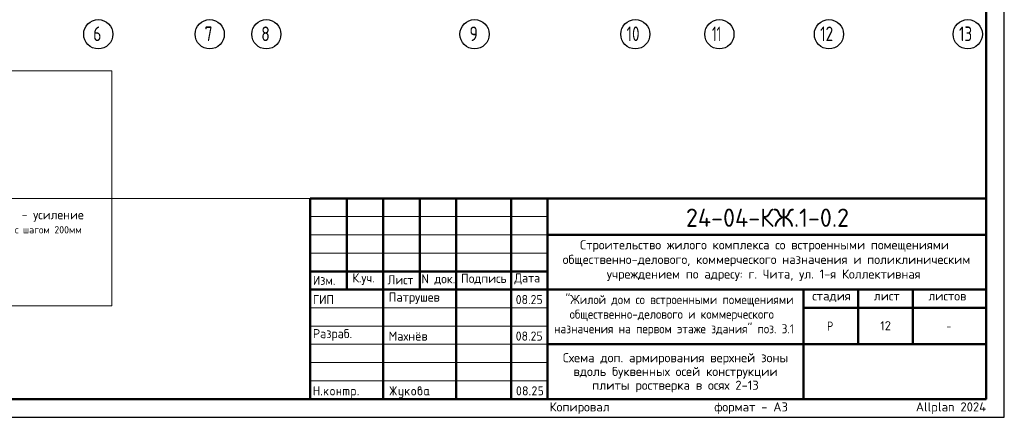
# Model space of a CAD drawing. Header units: millimetres. Extents: x 0 to 42000, y 0 to 29700.
# Tile 2 of 4: x 15049 to 42000, y 0 to 10896. Entities that reach past the tile are written whole.
import ezdxf

# ---------------------------------------------------------------- set-up
doc = ezdxf.new("R2010")
doc.units = ezdxf.units.MM
doc.linetypes.add('______5', pattern=[1100, 800, -100, 100, -100])
doc.layers.add('Standard', color=7, linetype='Continuous', lineweight=25)
doc.layers.add('Надписи', color=7, linetype='Continuous', lineweight=25)
doc.layers.add('Оси', color=7, linetype='______5', true_color=0x656565)
doc.styles.add('ISOCPEUR', font='txt')

msp = doc.modelspace()

# ---------------------------------------------------------------- hatches: boundary and pattern name
at = {"layer": 'Standard', "linetype": 'Continuous', "lineweight": 25, "transparency": 33554687}
for points in [[(23099, 614), (23099, 839), (23099, 840), (23099, 842), (23099, 843), (23100, 844), (23100, 845), (23101, 846), (23101, 847), (23102, 848), (23103, 849), (23104, 850), (23105, 850), (23106, 851), (23107, 851), (23109, 851), (23110, 851), (23112, 851), (23113, 851), (23115, 851), (23116, 851), (23117, 851), (23118, 850), (23119, 850), (23120, 849), (23121, 848), (23122, 847), (23122, 846), (23123, 845), (23123, 844), (23124, 843), (23124, 842), (23124, 840), (23124, 839), (23124, 751), (23224, 751), (23224, 839), (23224, 840), (23224, 842), (23224, 843), (23225, 844), (23225, 845), (23226, 846), (23226, 847), (23227, 848), (23228, 849), (23229, 850), (23230, 850), (23231, 851), (23232, 851), (23233, 851), (23235, 851), (23236, 851), (23238, 851), (23239, 851), (23241, 851), (23242, 851), (23243, 850), (23244, 850), (23245, 849), (23246, 848), (23247, 847), (23247, 846), (23248, 845), (23248, 844), (23249, 843), (23249, 842), (23249, 840), (23249, 839), (23249, 614), (23249, 612), (23249, 611), (23249, 609), (23248, 608), (23248, 607), (23247, 606), (23247, 605), (23246, 604), (23245, 604), (23244, 603), (23243, 602), (23242, 602), (23241, 602), (23239, 601), (23238, 601), (23236, 601), (23235, 601), (23233, 601), (23232, 602), (23231, 602), (23230, 602), (23229, 603), (23228, 604), (23227, 604), (23226, 605), (23226, 606), (23225, 607), (23225, 608), (23224, 609), (23224, 611), (23224, 612), (23224, 614), (23224, 726), (23124, 726), (23124, 614), (23124, 612), (23124, 611), (23124, 609), (23123, 608), (23123, 607), (23122, 606), (23122, 605), (23121, 604), (23120, 604), (23119, 603), (23118, 602), (23117, 602), (23116, 602), (23115, 601), (23113, 601), (23112, 601), (23110, 601), (23109, 601), (23107, 602), (23106, 602), (23105, 602), (23104, 603), (23103, 604), (23102, 604), (23101, 605), (23101, 606), (23100, 607), (23100, 608), (23099, 609), (23099, 611), (23099, 612)], [(25259, 704), (25194, 607), (25193, 605), (25192, 604), (25191, 603), (25190, 603), (25188, 602), (25187, 602), (25185, 601), (25183, 601), (25182, 601), (25180, 601), (25179, 602), (25178, 602), (25177, 603), (25176, 603), (25175, 604), (25174, 605), (25173, 605), (25173, 606), (25172, 607), (25172, 609), (25171, 610), (25171, 611), (25171, 613), (25171, 614), (25171, 616), (25172, 618), (25172, 619), (25173, 621), (25243, 726), (25173, 832), (25172, 833), (25172, 835), (25171, 837), (25171, 838), (25171, 840), (25171, 841), (25171, 843), (25172, 844), (25172, 845), (25173, 846), (25173, 847), (25174, 848), (25175, 849), (25176, 849), (25177, 850), (25178, 850), (25179, 851), (25181, 851), (25182, 851), (25184, 851), (25185, 851), (25187, 851), (25188, 851), (25189, 850), (25191, 849), (25192, 848), (25193, 847), (25194, 846), (25259, 749), (25259, 839), (25259, 840), (25259, 842), (25259, 843), (25259, 844), (25260, 845), (25260, 846), (25261, 847), (25262, 848), (25262, 849), (25263, 850), (25264, 850), (25266, 851), (25267, 851), (25268, 851), (25269, 851), (25271, 851), (25273, 851), (25274, 851), (25275, 851), (25277, 851), (25278, 850), (25279, 850), (25280, 849), (25280, 848), (25281, 847), (25282, 846), (25282, 845), (25283, 844), (25283, 843), (25283, 842), (25284, 840), (25284, 839), (25284, 749), (25348, 846), (25349, 847), (25350, 848), (25351, 849), (25353, 850), (25354, 851), (25356, 851), (25357, 851), (25359, 851), (25360, 851), (25361, 851), (25362, 851), (25363, 850), (25365, 850), (25366, 849), (25367, 848), (25367, 847), (25368, 847), (25369, 846), (25370, 845), (25370, 843), (25371, 842), (25371, 841), (25371, 840), (25371, 839), (25371, 837), (25371, 835), (25370, 833), (25369, 832), (25299, 726), (25369, 621), (25370, 619), (25371, 617), (25371, 616), (25371, 614), (25371, 613), (25371, 611), (25371, 610), (25370, 609), (25370, 608), (25369, 607), (25368, 606), (25368, 605), (25367, 604), (25366, 603), (25365, 603), (25364, 602), (25363, 602), (25361, 602), (25360, 601), (25359, 601), (25357, 601), (25356, 602), (25354, 602), (25353, 603), (25351, 603), (25350, 604), (25349, 605), (25348, 607), (25284, 704), (25284, 614), (25284, 612), (25283, 611), (25283, 609), (25283, 608), (25282, 607), (25282, 606), (25281, 605), (25280, 604), (25280, 604), (25279, 603), (25278, 602), (25277, 602), (25275, 602), (25274, 601), (25273, 601), (25271, 601), (25269, 601), (25268, 601), (25267, 602), (25266, 602), (25264, 602), (25263, 603), (25262, 604), (25262, 604), (25261, 605), (25260, 606), (25260, 607), (25259, 608), (25259, 609), (25259, 611), (25259, 612), (25259, 614)], [(29137, 851), (29140, 851), (29144, 851), (29147, 851), (29150, 850), (29153, 850), (29156, 849), (29158, 848), (29161, 847), (29164, 846), (29167, 844), (29169, 843), (29172, 841), (29174, 839), (29177, 837), (29179, 835), (29181, 833), (29184, 831), (29186, 828), (29188, 826), (29189, 823), (29191, 821), (29193, 818), (29194, 816), (29195, 813), (29196, 810), (29197, 807), (29198, 804), (29198, 801), (29199, 798), (29199, 795), (29200, 792), (29200, 789), (29200, 784), (29199, 780), (29198, 775), (29197, 771), (29195, 766), (29193, 762), (29191, 757), (29188, 753), (29110, 626), (29187, 626), (29189, 626), (29190, 626), (29191, 626), (29193, 626), (29194, 625), (29195, 625), (29196, 624), (29197, 623), (29197, 622), (29198, 621), (29198, 620), (29199, 619), (29199, 618), (29199, 617), (29200, 615), (29200, 614), (29200, 612), (29199, 611), (29199, 610), (29199, 608), (29198, 607), (29198, 606), (29197, 605), (29197, 604), (29196, 604), (29195, 603), (29194, 602), (29193, 602), (29191, 602), (29190, 601), (29189, 601), (29187, 601), (29087, 601), (29086, 601), (29084, 601), (29083, 602), (29082, 602), (29081, 602), (29080, 603), (29079, 604), (29078, 604), (29077, 605), (29076, 606), (29076, 607), (29075, 608), (29075, 609), (29075, 611), (29075, 612), (29075, 614), (29075, 616), (29075, 617), (29076, 619), (29077, 621), (29168, 768), (29170, 771), (29171, 773), (29172, 776), (29173, 778), (29174, 781), (29174, 783), (29175, 786), (29175, 789), (29175, 793), (29174, 796), (29173, 800), (29172, 803), (29171, 806), (29168, 809), (29166, 813), (29164, 815), (29161, 818), (29158, 820), (29155, 822), (29152, 823), (29148, 825), (29145, 826), (29141, 826), (29137, 826), (29135, 826), (29132, 826), (29129, 825), (29127, 824), (29124, 823), (29122, 822), (29119, 820), (29117, 818), (29114, 816), (29112, 814), (29110, 812), (29107, 809), (29105, 806), (29103, 802), (29100, 799), (29098, 795), (29097, 793), (29096, 792), (29095, 791), (29094, 790), (29092, 790), (29091, 789), (29089, 789), (29087, 789), (29086, 789), (29084, 789), (29083, 789), (29082, 790), (29081, 790), (29080, 791), (29079, 791), (29078, 792), (29077, 793), (29076, 794), (29076, 795), (29075, 796), (29075, 797), (29075, 798), (29075, 800), (29075, 801), (29075, 803), (29075, 804), (29075, 805), (29076, 806), (29079, 812), (29082, 817), (29085, 822), (29088, 826), (29092, 830), (29095, 834), (29099, 837), (29103, 840), (29107, 843), (29111, 845), (29115, 847), (29119, 848), (29123, 850), (29128, 851), (29132, 851)], [(29250, 739), (29250, 839), (29250, 840), (29250, 842), (29250, 843), (29250, 844), (29251, 845), (29251, 846), (29252, 847), (29253, 848), (29253, 849), (29254, 850), (29255, 850), (29257, 851), (29258, 851), (29259, 851), (29261, 851), (29262, 851), (29349, 851), (29351, 851), (29352, 851), (29354, 851), (29355, 851), (29356, 850), (29357, 850), (29358, 849), (29359, 848), (29359, 847), (29360, 846), (29361, 845), (29361, 844), (29361, 843), (29362, 842), (29362, 840), (29362, 839), (29362, 837), (29362, 836), (29361, 834), (29361, 833), (29361, 832), (29360, 831), (29359, 830), (29359, 829), (29358, 829), (29357, 828), (29356, 827), (29355, 827), (29354, 827), (29352, 826), (29351, 826), (29349, 826), (29275, 826), (29275, 751), (29312, 751), (29315, 751), (29318, 751), (29322, 751), (29324, 750), (29327, 750), (29330, 749), (29333, 748), (29336, 747), (29339, 746), (29341, 744), (29344, 743), (29347, 741), (29349, 739), (29351, 737), (29354, 735), (29356, 733), (29358, 731), (29360, 728), (29362, 726), (29364, 723), (29366, 721), (29367, 718), (29369, 715), (29370, 713), (29371, 710), (29372, 707), (29373, 704), (29373, 701), (29374, 698), (29374, 695), (29374, 692), (29374, 689), (29374, 664), (29374, 661), (29374, 657), (29374, 654), (29373, 651), (29373, 648), (29372, 645), (29371, 643), (29370, 640), (29369, 637), (29367, 634), (29366, 632), (29364, 629), (29362, 627), (29360, 624), (29358, 622), (29356, 620), (29354, 617), (29351, 615), (29349, 613), (29346, 612), (29344, 610), (29341, 608), (29339, 607), (29336, 606), (29333, 605), (29330, 604), (29327, 603), (29324, 602), (29321, 602), (29318, 602), (29315, 601), (29312, 601), (29262, 601), (29261, 601), (29259, 601), (29258, 602), (29257, 602), (29255, 602), (29254, 603), (29253, 604), (29253, 604), (29252, 605), (29251, 606), (29251, 607), (29250, 608), (29250, 610), (29250, 611), (29250, 612), (29250, 614), (29250, 615), (29250, 617), (29250, 618), (29250, 619), (29251, 620), (29251, 621), (29252, 622), (29253, 623), (29253, 624), (29254, 625), (29255, 625), (29257, 626), (29258, 626), (29259, 626), (29261, 626), (29262, 626), (29312, 626), (29316, 626), (29319, 627), (29323, 628), (29326, 629), (29330, 630), (29333, 632), (29336, 634), (29338, 637), (29341, 640), (29343, 643), (29345, 646), (29347, 649), (29348, 653), (29349, 656), (29349, 660), (29349, 664), (29349, 689), (29349, 693), (29349, 696), (29348, 700), (29347, 703), (29345, 707), (29343, 710), (29341, 713), (29338, 715), (29336, 718), (29333, 720), (29330, 722), (29326, 724), (29323, 725), (29319, 726), (29316, 726), (29312, 726), (29262, 726), (29261, 726), (29259, 726), (29258, 727), (29257, 727), (29255, 727), (29254, 728), (29253, 729), (29253, 729), (29252, 730), (29251, 731), (29251, 732), (29250, 733), (29250, 734), (29250, 736), (29250, 737)], [(23299, 626), (23299, 628), (23299, 629), (23299, 631), (23300, 632), (23300, 633), (23301, 634), (23301, 635), (23302, 636), (23303, 637), (23304, 637), (23305, 638), (23306, 638), (23307, 638), (23309, 639), (23310, 639), (23312, 639), (23313, 639), (23314, 639), (23316, 638), (23317, 638), (23318, 638), (23319, 637), (23320, 637), (23321, 636), (23322, 635), (23322, 634), (23323, 633), (23323, 632), (23324, 631), (23324, 629), (23324, 628), (23324, 626), (23324, 614), (23324, 612), (23324, 611), (23324, 610), (23323, 608), (23323, 607), (23322, 606), (23322, 605), (23321, 604), (23320, 604), (23319, 603), (23318, 602), (23317, 602), (23316, 602), (23314, 601), (23313, 601), (23312, 601), (23310, 601), (23309, 601), (23307, 602), (23306, 602), (23305, 602), (23304, 603), (23303, 604), (23302, 604), (23301, 605), (23301, 606), (23300, 607), (23300, 608), (23299, 610), (23299, 611), (23299, 612), (23299, 614)], [(23399, 694), (23478, 773), (23478, 773), (23479, 774), (23480, 775), (23482, 775), (23483, 776), (23484, 776), (23485, 776), (23486, 776), (23488, 776), (23489, 776), (23491, 776), (23492, 775), (23493, 775), (23494, 774), (23495, 774), (23496, 773), (23497, 772), (23497, 771), (23498, 770), (23498, 769), (23499, 768), (23499, 767), (23499, 765), (23499, 764), (23499, 762), (23499, 761), (23498, 760), (23498, 759), (23497, 758), (23497, 757), (23496, 756), (23495, 755), (23440, 700), (23496, 621), (23498, 619), (23498, 617), (23499, 616), (23499, 614), (23499, 612), (23499, 611), (23499, 609), (23498, 608), (23498, 607), (23497, 606), (23497, 605), (23496, 604), (23495, 604), (23494, 603), (23493, 602), (23492, 602), (23491, 602), (23489, 601), (23488, 601), (23486, 601), (23485, 601), (23483, 602), (23482, 602), (23480, 603), (23479, 603), (23478, 604), (23477, 605), (23476, 607), (23422, 682), (23399, 659), (23399, 614), (23399, 612), (23399, 611), (23399, 609), (23398, 608), (23398, 607), (23397, 606), (23397, 605), (23396, 604), (23395, 604), (23394, 603), (23393, 602), (23392, 602), (23391, 602), (23389, 601), (23388, 601), (23386, 601), (23385, 601), (23383, 601), (23382, 602), (23381, 602), (23380, 602), (23379, 603), (23378, 604), (23377, 604), (23376, 605), (23376, 606), (23375, 607), (23375, 608), (23374, 609), (23374, 611), (23374, 612), (23374, 614), (23374, 764), (23374, 765), (23374, 767), (23374, 768), (23375, 769), (23375, 770), (23376, 771), (23376, 772), (23377, 773), (23378, 774), (23379, 774), (23380, 775), (23381, 775), (23382, 776), (23383, 776), (23385, 776), (23386, 776), (23388, 776), (23389, 776), (23391, 776), (23392, 775), (23393, 775), (23394, 774), (23395, 774), (23396, 773), (23397, 772), (23397, 771), (23398, 770), (23398, 769), (23399, 768), (23399, 767), (23399, 765), (23399, 764)], [(23749, 676), (23749, 614), (23749, 612), (23748, 611), (23748, 609), (23748, 608), (23747, 607), (23747, 606), (23746, 605), (23746, 604), (23745, 604), (23744, 603), (23743, 602), (23742, 602), (23740, 602), (23739, 601), (23738, 601), (23736, 601), (23735, 601), (23733, 601), (23732, 602), (23731, 602), (23729, 602), (23729, 603), (23728, 604), (23727, 604), (23726, 605), (23725, 606), (23725, 607), (23724, 608), (23724, 609), (23724, 611), (23724, 612), (23724, 614), (23724, 764), (23724, 765), (23724, 767), (23724, 768), (23724, 769), (23725, 770), (23725, 771), (23726, 772), (23727, 773), (23728, 774), (23729, 774), (23729, 775), (23731, 775), (23732, 776), (23733, 776), (23735, 776), (23736, 776), (23738, 776), (23739, 776), (23740, 776), (23742, 775), (23743, 775), (23744, 774), (23745, 774), (23746, 773), (23746, 772), (23747, 771), (23747, 770), (23748, 769), (23748, 768), (23748, 767), (23749, 765), (23749, 764), (23749, 701), (23823, 701), (23823, 764), (23823, 765), (23824, 767), (23824, 768), (23824, 769), (23825, 770), (23825, 771), (23826, 772), (23826, 773), (23827, 774), (23828, 774), (23829, 775), (23830, 775), (23832, 776), (23833, 776), (23834, 776), (23836, 776), (23837, 776), (23839, 776), (23840, 776), (23841, 775), (23843, 775), (23843, 774), (23844, 774), (23845, 773), (23846, 772), (23847, 771), (23847, 770), (23848, 769), (23848, 768), (23848, 767), (23848, 765), (23848, 764), (23848, 614), (23848, 612), (23848, 611), (23848, 609), (23848, 608), (23847, 607), (23847, 606), (23846, 605), (23845, 604), (23844, 604), (23843, 603), (23843, 602), (23841, 602), (23840, 602), (23839, 601), (23837, 601), (23836, 601), (23834, 601), (23833, 601), (23832, 602), (23830, 602), (23829, 602), (23828, 603), (23827, 604), (23826, 604), (23826, 605), (23825, 606), (23825, 607), (23824, 608), (23824, 609), (23824, 611), (23823, 612), (23823, 614), (23823, 676)], [(23911, 776), (24023, 776), (24026, 776), (24028, 776), (24031, 776), (24033, 775), (24036, 775), (24038, 774), (24040, 773), (24043, 773), (24045, 772), (24047, 770), (24049, 769), (24051, 768), (24053, 767), (24055, 765), (24057, 763), (24059, 762), (24061, 760), (24062, 758), (24064, 756), (24065, 754), (24067, 752), (24068, 750), (24069, 748), (24070, 745), (24071, 743), (24071, 741), (24072, 739), (24072, 736), (24073, 734), (24073, 731), (24073, 729), (24073, 726), (24073, 614), (24073, 612), (24073, 611), (24073, 609), (24073, 608), (24072, 607), (24072, 606), (24071, 605), (24070, 604), (24069, 604), (24068, 603), (24067, 602), (24066, 602), (24065, 602), (24064, 601), (24062, 601), (24061, 601), (24059, 601), (24058, 601), (24057, 602), (24055, 602), (24054, 602), (24053, 603), (24052, 604), (24051, 604), (24051, 605), (24050, 606), (24049, 607), (24049, 608), (24049, 609), (24048, 611), (24048, 612), (24048, 614), (24048, 726), (24048, 729), (24048, 731), (24047, 734), (24046, 736), (24046, 738), (24044, 740), (24043, 742), (24041, 744), (24039, 746), (24037, 747), (24035, 748), (24033, 749), (24031, 750), (24028, 751), (24026, 751), (24023, 751), (23998, 751), (23998, 614), (23998, 612), (23998, 611), (23998, 609), (23998, 608), (23997, 607), (23997, 606), (23996, 605), (23995, 604), (23995, 604), (23994, 603), (23993, 602), (23991, 602), (23990, 602), (23989, 601), (23987, 601), (23986, 601), (23984, 601), (23983, 601), (23982, 602), (23980, 602), (23979, 602), (23978, 603), (23977, 604), (23977, 604), (23976, 605), (23975, 606), (23975, 607), (23974, 608), (23974, 609), (23974, 611), (23973, 612), (23973, 614), (23973, 751), (23924, 751), (23924, 614), (23924, 612), (23923, 611), (23923, 609), (23923, 608), (23922, 607), (23922, 606), (23921, 605), (23920, 604), (23920, 604), (23919, 603), (23918, 602), (23916, 602), (23915, 602), (23914, 601), (23913, 601), (23911, 601), (23909, 601), (23908, 601), (23907, 602), (23906, 602), (23904, 602), (23903, 603), (23902, 604), (23902, 604), (23901, 605), (23900, 606), (23900, 607), (23899, 608), (23899, 609), (23899, 611), (23898, 612), (23898, 614), (23898, 764), (23898, 765), (23899, 767), (23899, 768), (23899, 769), (23900, 770), (23900, 771), (23901, 772), (23902, 773), (23902, 774), (23903, 774), (23904, 775), (23906, 775), (23907, 776), (23908, 776), (23909, 776)], [(24298, 626), (24298, 628), (24298, 629), (24299, 631), (24299, 632), (24299, 633), (24300, 634), (24301, 635), (24301, 636), (24302, 637), (24303, 637), (24304, 638), (24305, 638), (24307, 638), (24308, 639), (24309, 639), (24311, 639), (24312, 639), (24314, 639), (24315, 638), (24316, 638), (24317, 638), (24318, 637), (24319, 637), (24320, 636), (24321, 635), (24322, 634), (24322, 633), (24323, 632), (24323, 631), (24323, 629), (24323, 628), (24323, 626), (24323, 614), (24323, 612), (24323, 611), (24323, 610), (24323, 608), (24322, 607), (24322, 606), (24321, 605), (24320, 604), (24319, 604), (24318, 603), (24317, 602), (24316, 602), (24315, 602), (24314, 601), (24312, 601), (24311, 601), (24309, 601), (24308, 601), (24307, 602), (24305, 602), (24304, 602), (24303, 603), (24302, 604), (24301, 604), (24301, 605), (24300, 606), (24299, 607), (24299, 608), (24299, 610), (24298, 611), (24298, 612), (24298, 614)], [(25521, 576), (25521, 601), (25471, 601), (25468, 601), (25466, 602), (25463, 602), (25461, 602), (25458, 603), (25456, 603), (25454, 604), (25452, 605), (25449, 606), (25447, 607), (25445, 608), (25443, 609), (25441, 611), (25439, 612), (25437, 614), (25436, 616), (25434, 618), (25432, 620), (25431, 622), (25429, 624), (25428, 626), (25427, 628), (25426, 630), (25425, 632), (25424, 634), (25423, 637), (25422, 639), (25422, 641), (25422, 644), (25421, 646), (25421, 649), (25421, 651), (25421, 764), (25421, 765), (25421, 767), (25421, 768), (25422, 769), (25422, 770), (25423, 771), (25423, 772), (25424, 773), (25425, 774), (25426, 774), (25427, 775), (25428, 775), (25429, 776), (25431, 776), (25432, 776), (25434, 776), (25435, 776), (25437, 776), (25438, 776), (25439, 775), (25440, 775), (25441, 774), (25442, 774), (25443, 773), (25444, 772), (25444, 771), (25445, 770), (25445, 769), (25446, 768), (25446, 767), (25446, 765), (25446, 764), (25446, 651), (25446, 649), (25447, 646), (25447, 644), (25448, 642), (25449, 640), (25450, 638), (25452, 636), (25454, 634), (25455, 632), (25457, 630), (25459, 629), (25462, 628), (25464, 627), (25466, 627), (25468, 626), (25471, 626), (25521, 626), (25521, 764), (25521, 765), (25521, 767), (25521, 768), (25522, 769), (25522, 770), (25523, 771), (25523, 772), (25524, 773), (25525, 774), (25526, 774), (25527, 775), (25528, 775), (25529, 776), (25530, 776), (25532, 776), (25533, 776), (25535, 776), (25536, 776), (25538, 776), (25539, 775), (25540, 775), (25541, 774), (25542, 774), (25543, 773), (25544, 772), (25544, 771), (25545, 770), (25545, 769), (25545, 768), (25546, 767), (25546, 765), (25546, 764), (25546, 576), (25546, 574), (25546, 571), (25545, 569), (25545, 566), (25545, 564), (25544, 562), (25543, 559), (25542, 557), (25541, 555), (25540, 553), (25539, 551), (25538, 549), (25537, 547), (25535, 545), (25533, 543), (25532, 541), (25530, 539), (25528, 538), (25526, 536), (25524, 535), (25522, 533), (25520, 532), (25518, 531), (25516, 530), (25514, 529), (25511, 528), (25509, 528), (25507, 527), (25504, 527), (25502, 527), (25499, 526), (25497, 526), (25446, 526), (25445, 526), (25443, 527), (25442, 527), (25441, 527), (25440, 528), (25439, 528), (25438, 529), (25437, 529), (25436, 530), (25435, 531), (25435, 532), (25434, 533), (25434, 535), (25434, 536), (25434, 537), (25434, 539), (25434, 540), (25434, 541), (25434, 542), (25435, 544), (25435, 545), (25436, 546), (25436, 547), (25437, 548), (25438, 549), (25439, 549), (25440, 550), (25442, 550), (25443, 551), (25444, 551), (25445, 551), (25446, 551), (25496, 551), (25499, 551), (25501, 552), (25503, 552), (25506, 553), (25508, 554), (25510, 555), (25512, 557), (25514, 558), (25515, 560), (25517, 562), (25518, 564), (25519, 566), (25520, 568), (25520, 571), (25521, 573)], [(25621, 694), (25700, 773), (25700, 773), (25701, 774), (25702, 775), (25704, 775), (25705, 776), (25706, 776), (25707, 776), (25708, 776), (25710, 776), (25711, 776), (25713, 776), (25714, 775), (25715, 775), (25716, 774), (25717, 774), (25718, 773), (25719, 772), (25719, 771), (25720, 770), (25720, 769), (25721, 768), (25721, 767), (25721, 765), (25721, 764), (25721, 762), (25721, 761), (25721, 760), (25720, 759), (25720, 758), (25719, 757), (25718, 756), (25717, 755), (25662, 700), (25719, 621), (25720, 619), (25720, 617), (25721, 616), (25721, 614), (25721, 612), (25721, 611), (25721, 609), (25720, 608), (25720, 607), (25719, 606), (25719, 605), (25718, 604), (25717, 604), (25716, 603), (25715, 602), (25714, 602), (25713, 602), (25711, 601), (25710, 601), (25708, 601), (25707, 601), (25705, 602), (25704, 602), (25703, 603), (25701, 603), (25700, 604), (25699, 605), (25698, 607), (25644, 682), (25621, 659), (25621, 614), (25621, 612), (25621, 611), (25621, 609), (25620, 608), (25620, 607), (25619, 606), (25619, 605), (25618, 604), (25617, 604), (25616, 603), (25615, 602), (25614, 602), (25613, 602), (25611, 601), (25610, 601), (25608, 601), (25607, 601), (25606, 601), (25604, 602), (25603, 602), (25602, 602), (25601, 603), (25600, 604), (25599, 604), (25598, 605), (25598, 606), (25597, 607), (25597, 608), (25596, 609), (25596, 611), (25596, 612), (25596, 614), (25596, 764), (25596, 765), (25596, 767), (25596, 768), (25597, 769), (25597, 770), (25598, 771), (25598, 772), (25599, 773), (25600, 774), (25601, 774), (25602, 775), (25603, 775), (25604, 776), (25606, 776), (25607, 776), (25608, 776), (25610, 776), (25611, 776), (25613, 776), (25614, 775), (25615, 775), (25616, 774), (25617, 774), (25618, 773), (25619, 772), (25619, 771), (25620, 770), (25620, 769), (25621, 768), (25621, 767), (25621, 765), (25621, 764)], [(29000, 626), (29000, 628), (29000, 629), (29000, 631), (29001, 632), (29001, 633), (29002, 634), (29002, 635), (29003, 636), (29004, 637), (29005, 637), (29006, 638), (29007, 638), (29008, 638), (29009, 639), (29011, 639), (29012, 639), (29014, 639), (29015, 639), (29017, 638), (29018, 638), (29019, 638), (29020, 637), (29021, 637), (29022, 636), (29023, 635), (29023, 634), (29024, 633), (29024, 632), (29024, 631), (29025, 629), (29025, 628), (29025, 626), (29025, 614), (29025, 612), (29025, 611), (29024, 610), (29024, 608), (29024, 607), (29023, 606), (29023, 605), (29022, 604), (29021, 604), (29020, 603), (29019, 602), (29018, 602), (29017, 602), (29015, 601), (29014, 601), (29012, 601), (29011, 601), (29009, 601), (29008, 602), (29007, 602), (29006, 602), (29005, 603), (29004, 604), (29003, 604), (29002, 605), (29002, 606), (29001, 607), (29001, 608), (29000, 610), (29000, 611), (29000, 612), (29000, 614)]]:
    msp.add_hatch(color=7, dxfattribs=at).paths.add_polyline_path(points, flags=16)
h = msp.add_hatch(color=7, dxfattribs=at)
h.paths.add_polyline_path([(25971, 764), (25975, 767), (25979, 769), (25982, 772), (25986, 773), (25990, 775), (25993, 775), (25997, 776), (26000, 776), (26002, 776), (26004, 777), (26006, 777), (26007, 778), (26009, 779), (26011, 781), (26013, 783), (26014, 785), (26016, 787), (26017, 789), (26018, 791), (26019, 793), (26020, 795), (26020, 797), (26021, 799), (26021, 801), (26021, 804), (26020, 806), (26020, 809), (26019, 811), (26018, 813), (26017, 815), (26015, 817), (26014, 819), (26012, 821), (26010, 822), (26008, 824), (26005, 824), (26003, 825), (26001, 826), (25998, 826), (25996, 826), (25993, 826), (25991, 826), (25988, 825), (25986, 824), (25984, 823), (25982, 822), (25980, 821), (25978, 819), (25976, 817), (25975, 815), (25973, 813), (25973, 811), (25972, 809), (25971, 806), (25971, 804), (25971, 801)])
h.paths.add_polyline_path([(26033, 771), (26037, 769), (26041, 767), (26045, 765), (26048, 762), (26052, 759), (26055, 756), (26058, 752), (26060, 748), (26063, 744), (26065, 740), (26067, 736), (26068, 732), (26069, 727), (26070, 723), (26070, 718), (26070, 714), (26070, 664), (26070, 661), (26070, 657), (26070, 654), (26069, 651), (26069, 648), (26068, 645), (26067, 642), (26066, 640), (26065, 637), (26063, 634), (26062, 632), (26060, 629), (26058, 627), (26056, 624), (26054, 622), (26052, 619), (26050, 617), (26048, 615), (26045, 613), (26043, 612), (26040, 610), (26037, 608), (26035, 607), (26032, 606), (26029, 605), (26026, 604), (26024, 603), (26021, 602), (26018, 602), (26014, 602), (26011, 601), (26008, 601), (26005, 601), (26002, 602), (25999, 602), (25996, 602), (25993, 603), (25990, 604), (25987, 605), (25984, 606), (25981, 607), (25979, 608), (25976, 610), (25973, 612), (25971, 613), (25968, 615), (25966, 617), (25964, 620), (25962, 622), (25960, 624), (25958, 627), (25956, 629), (25954, 632), (25953, 634), (25951, 637), (25950, 640), (25949, 643), (25948, 645), (25947, 648), (25947, 651), (25946, 654), (25946, 657), (25946, 661), (25946, 664), (25946, 801), (25946, 804), (25946, 806), (25946, 809), (25947, 811), (25947, 814), (25948, 816), (25948, 818), (25949, 821), (25950, 823), (25951, 825), (25953, 827), (25954, 829), (25955, 831), (25957, 833), (25958, 835), (25960, 837), (25962, 839), (25964, 840), (25966, 842), (25968, 843), (25970, 844), (25972, 846), (25974, 847), (25976, 848), (25979, 849), (25981, 849), (25983, 850), (25986, 850), (25988, 851), (25990, 851), (25993, 851), (25996, 851), (25998, 851), (26001, 851), (26003, 851), (26006, 850), (26008, 850), (26010, 849), (26013, 849), (26015, 848), (26017, 847), (26019, 846), (26021, 844), (26023, 843), (26025, 842), (26027, 840), (26029, 839), (26031, 837), (26033, 835), (26034, 833), (26036, 831), (26037, 829), (26039, 827), (26040, 825), (26041, 823), (26042, 821), (26043, 818), (26043, 816), (26044, 814), (26045, 811), (26045, 809), (26045, 806), (26045, 804), (26045, 801), (26045, 797), (26045, 792), (26044, 788), (26042, 784), (26041, 781), (26038, 777), (26036, 774)], flags=16)
h.paths.add_polyline_path([(26045, 664), (26045, 714), (26045, 718), (26045, 721), (26044, 725), (26043, 728), (26041, 732), (26039, 735), (26037, 738), (26035, 740), (26032, 743), (26029, 745), (26026, 747), (26023, 749), (26019, 750), (26016, 751), (26012, 751), (26008, 751), (26004, 751), (26001, 751), (25997, 750), (25994, 749), (25990, 747), (25987, 745), (25984, 743), (25982, 740), (25979, 738), (25977, 735), (25975, 732), (25973, 728), (25972, 725), (25971, 721), (25971, 718), (25971, 714), (25971, 664), (25971, 660), (25971, 656), (25972, 653), (25973, 649), (25975, 646), (25977, 643), (25979, 640), (25982, 637), (25984, 634), (25987, 632), (25990, 630), (25994, 629), (25997, 628), (26001, 627), (26004, 626), (26008, 626), (26012, 626), (26016, 627), (26019, 628), (26023, 629), (26026, 630), (26029, 633), (26032, 635), (26035, 637), (26037, 640), (26039, 643), (26041, 646), (26043, 649), (26044, 653), (26045, 656), (26045, 660)])
h = msp.add_hatch(color=7, dxfattribs=at)
h.paths.add_polyline_path([(28750, 726), (28750, 734), (28749, 742), (28749, 749), (28748, 756), (28747, 764), (28746, 771), (28745, 778), (28743, 785), (28742, 790), (28741, 794), (28739, 799), (28738, 803), (28736, 807), (28734, 810), (28732, 813), (28731, 816), (28729, 818), (28727, 820), (28724, 822), (28722, 824), (28720, 825), (28718, 826), (28715, 826), (28712, 826), (28710, 826), (28708, 826), (28705, 825), (28703, 824), (28701, 822), (28699, 820), (28696, 818), (28695, 816), (28693, 813), (28691, 810), (28689, 807), (28688, 803), (28686, 799), (28685, 794), (28683, 790), (28682, 785), (28680, 778), (28679, 770), (28678, 763), (28677, 756), (28676, 749), (28676, 741), (28675, 734), (28675, 726), (28675, 719), (28676, 711), (28676, 704), (28677, 696), (28678, 689), (28679, 682), (28680, 675), (28682, 668), (28683, 663), (28684, 658), (28686, 654), (28687, 650), (28689, 646), (28691, 643), (28693, 639), (28694, 637), (28696, 634), (28698, 632), (28701, 630), (28703, 629), (28705, 628), (28707, 627), (28710, 626), (28712, 626), (28715, 626), (28718, 627), (28720, 628), (28722, 629), (28724, 630), (28727, 632), (28729, 634), (28731, 637), (28732, 639), (28734, 643), (28736, 646), (28738, 650), (28739, 654), (28741, 658), (28742, 663), (28743, 668), (28745, 675), (28746, 682), (28747, 689), (28748, 696), (28749, 704), (28749, 711), (28750, 719)])
h.paths.add_polyline_path([(28775, 726), (28775, 721), (28775, 715), (28775, 710), (28774, 705), (28774, 699), (28773, 694), (28773, 689), (28772, 685), (28771, 680), (28771, 675), (28770, 671), (28769, 666), (28768, 662), (28766, 657), (28765, 653), (28764, 649), (28762, 643), (28760, 638), (28757, 633), (28755, 628), (28752, 624), (28749, 620), (28746, 616), (28743, 613), (28740, 610), (28736, 608), (28733, 606), (28729, 604), (28725, 603), (28721, 602), (28717, 601), (28712, 601), (28708, 601), (28704, 602), (28700, 603), (28696, 604), (28692, 606), (28689, 608), (28685, 610), (28682, 613), (28679, 616), (28676, 620), (28673, 624), (28670, 628), (28668, 632), (28665, 638), (28663, 643), (28661, 649), (28660, 653), (28658, 657), (28657, 661), (28656, 666), (28655, 670), (28654, 675), (28654, 680), (28653, 684), (28652, 689), (28652, 694), (28651, 699), (28651, 705), (28650, 710), (28650, 715), (28650, 721), (28650, 726), (28650, 732), (28650, 737), (28650, 743), (28651, 748), (28651, 753), (28652, 758), (28652, 763), (28653, 768), (28654, 773), (28654, 778), (28655, 782), (28656, 787), (28657, 791), (28658, 795), (28660, 800), (28661, 804), (28663, 810), (28665, 815), (28668, 820), (28670, 825), (28673, 829), (28676, 833), (28679, 836), (28682, 839), (28685, 842), (28689, 845), (28692, 847), (28696, 848), (28700, 850), (28704, 851), (28708, 851), (28712, 851), (28717, 851), (28721, 851), (28725, 850), (28729, 848), (28733, 847), (28736, 845), (28740, 842), (28743, 839), (28746, 836), (28749, 833), (28752, 829), (28755, 824), (28757, 820), (28760, 815), (28762, 810), (28764, 804), (28765, 799), (28766, 795), (28768, 791), (28769, 787), (28770, 782), (28771, 777), (28771, 773), (28772, 768), (28773, 763), (28773, 758), (28774, 753), (28774, 748), (28775, 743), (28775, 737), (28775, 732)], flags=16)
h = msp.add_hatch(color=7, dxfattribs=at)
h.paths.add_polyline_path([(28887, 626), (28891, 626), (28895, 627), (28898, 628), (28902, 629), (28905, 630), (28908, 632), (28911, 634), (28914, 637), (28917, 640), (28919, 643), (28921, 646), (28922, 649), (28923, 653), (28924, 656), (28925, 660), (28925, 664), (28925, 689), (28925, 693), (28924, 696), (28923, 700), (28922, 703), (28921, 707), (28919, 710), (28916, 713), (28914, 715), (28911, 718), (28908, 720), (28905, 722), (28902, 724), (28898, 725), (28895, 726), (28891, 726), (28887, 726), (28883, 726), (28880, 726), (28876, 725), (28873, 724), (28870, 722), (28867, 720), (28864, 718), (28861, 715), (28858, 713), (28856, 710), (28854, 707), (28853, 703), (28851, 700), (28851, 696), (28850, 693), (28850, 689), (28850, 664), (28850, 660), (28851, 656), (28851, 653), (28853, 649), (28854, 646), (28856, 643), (28858, 640), (28861, 637), (28864, 634), (28867, 632), (28870, 630), (28873, 629), (28876, 628), (28880, 627), (28883, 626)])
h.paths.add_polyline_path([(28887, 601), (28884, 601), (28881, 602), (28878, 602), (28875, 602), (28872, 603), (28869, 604), (28866, 605), (28863, 606), (28861, 607), (28858, 608), (28855, 610), (28853, 612), (28850, 613), (28848, 615), (28845, 617), (28843, 620), (28841, 622), (28839, 624), (28837, 627), (28835, 629), (28834, 632), (28832, 634), (28831, 637), (28830, 640), (28828, 643), (28828, 645), (28827, 648), (28826, 651), (28826, 654), (28825, 657), (28825, 661), (28825, 664), (28825, 689), (28825, 693), (28825, 696), (28826, 700), (28827, 704), (28827, 707), (28828, 710), (28830, 714), (28831, 717), (28833, 720), (28835, 723), (28837, 726), (28839, 729), (28841, 731), (28844, 734), (28847, 736), (28850, 739), (28847, 741), (28844, 744), (28841, 746), (28839, 749), (28837, 752), (28835, 755), (28833, 758), (28831, 761), (28830, 764), (28828, 767), (28827, 771), (28827, 774), (28826, 778), (28825, 781), (28825, 785), (28825, 789), (28825, 792), (28825, 795), (28826, 798), (28826, 801), (28827, 804), (28828, 807), (28828, 810), (28830, 813), (28831, 816), (28832, 818), (28834, 821), (28835, 823), (28837, 826), (28839, 828), (28841, 831), (28843, 833), (28845, 835), (28848, 837), (28850, 839), (28853, 841), (28855, 843), (28858, 844), (28861, 846), (28863, 847), (28866, 848), (28869, 849), (28872, 850), (28875, 850), (28878, 851), (28881, 851), (28884, 851), (28887, 851), (28891, 851), (28894, 851), (28897, 851), (28900, 850), (28903, 850), (28906, 849), (28909, 848), (28911, 847), (28914, 846), (28917, 844), (28919, 843), (28922, 841), (28924, 839), (28927, 837), (28929, 835), (28932, 833), (28934, 831), (28936, 828), (28938, 826), (28939, 823), (28941, 821), (28943, 818), (28944, 816), (28945, 813), (28946, 810), (28947, 807), (28948, 804), (28949, 801), (28949, 798), (28949, 795), (28950, 792), (28950, 789), (28950, 785), (28949, 781), (28949, 778), (28948, 774), (28947, 771), (28946, 767), (28945, 764), (28943, 761), (28942, 758), (28940, 755), (28938, 752), (28936, 749), (28933, 746), (28931, 744), (28928, 741), (28925, 739), (28929, 735), (28933, 732), (28937, 728), (28939, 724), (28942, 719), (28944, 715), (28946, 710), (28947, 705), (28948, 704), (28948, 702), (28948, 701), (28948, 699), (28949, 697), (28949, 695), (28949, 692), (28949, 690), (28949, 687), (28949, 684), (28950, 681), (28950, 678), (28950, 675), (28950, 671), (28950, 668), (28950, 664), (28950, 661), (28949, 657), (28949, 654), (28949, 651), (28948, 648), (28947, 645), (28946, 643), (28945, 640), (28944, 637), (28943, 634), (28941, 632), (28939, 629), (28938, 627), (28936, 624), (28934, 622), (28932, 620), (28929, 617), (28927, 615), (28924, 613), (28922, 612), (28919, 610), (28917, 608), (28914, 607), (28911, 606), (28909, 605), (28906, 604), (28903, 603), (28900, 602), (28897, 602), (28894, 602), (28891, 601)], flags=16)
h.paths.add_polyline_path([(28887, 751), (28891, 751), (28895, 752), (28898, 753), (28902, 754), (28905, 755), (28908, 757), (28911, 759), (28914, 762), (28917, 765), (28919, 768), (28921, 771), (28922, 774), (28923, 778), (28924, 781), (28925, 785), (28925, 789), (28925, 793), (28924, 796), (28923, 800), (28922, 803), (28921, 806), (28919, 809), (28916, 812), (28914, 815), (28911, 818), (28908, 820), (28905, 822), (28902, 823), (28898, 825), (28895, 826), (28891, 826), (28887, 826), (28883, 826), (28880, 826), (28876, 825), (28873, 823), (28870, 822), (28867, 820), (28864, 818), (28861, 815), (28858, 813), (28856, 810), (28854, 807), (28853, 803), (28851, 800), (28851, 796), (28850, 793), (28850, 789), (28850, 785), (28851, 781), (28851, 778), (28853, 774), (28854, 771), (28856, 768), (28858, 765), (28861, 762), (28864, 759), (28867, 757), (28870, 755), (28873, 754), (28876, 753), (28880, 752), (28883, 751)])
h = msp.add_hatch(color=7, dxfattribs=at)
h.paths.add_polyline_path([(23549, 664), (23549, 714), (23549, 717), (23549, 720), (23549, 723), (23550, 726), (23550, 729), (23551, 732), (23552, 735), (23553, 738), (23554, 740), (23556, 743), (23557, 746), (23559, 748), (23561, 751), (23563, 753), (23565, 756), (23567, 758), (23569, 760), (23572, 762), (23574, 764), (23577, 766), (23579, 768), (23582, 769), (23584, 770), (23587, 772), (23590, 773), (23593, 774), (23596, 774), (23599, 775), (23602, 776), (23605, 776), (23608, 776), (23611, 776), (23614, 776), (23618, 776), (23621, 776), (23624, 775), (23627, 774), (23630, 774), (23633, 773), (23635, 772), (23638, 770), (23641, 769), (23643, 768), (23646, 766), (23648, 764), (23651, 762), (23653, 760), (23655, 758), (23658, 756), (23660, 753), (23662, 751), (23663, 749), (23665, 746), (23666, 743), (23668, 741), (23669, 738), (23670, 735), (23671, 732), (23672, 729), (23672, 726), (23673, 723), (23673, 720), (23674, 717), (23674, 714), (23674, 664), (23674, 660), (23673, 657), (23673, 654), (23672, 651), (23672, 648), (23671, 645), (23670, 642), (23669, 640), (23668, 637), (23666, 634), (23665, 632), (23663, 629), (23662, 627), (23660, 624), (23658, 622), (23655, 620), (23653, 617), (23651, 615), (23648, 613), (23646, 612), (23643, 610), (23641, 608), (23638, 607), (23635, 606), (23632, 605), (23629, 604), (23627, 603), (23624, 602), (23621, 602), (23617, 602), (23614, 601), (23611, 601), (23608, 601), (23605, 602), (23602, 602), (23599, 602), (23596, 603), (23593, 604), (23590, 605), (23587, 606), (23584, 607), (23582, 608), (23579, 610), (23577, 612), (23574, 613), (23572, 615), (23569, 617), (23567, 620), (23565, 622), (23563, 624), (23561, 627), (23559, 629), (23557, 632), (23556, 634), (23554, 637), (23553, 640), (23552, 642), (23551, 645), (23550, 648), (23550, 651), (23549, 654), (23549, 657), (23549, 660)], flags=16)
h.paths.add_polyline_path([(23648, 664), (23648, 714), (23648, 718), (23648, 721), (23647, 725), (23646, 728), (23644, 732), (23642, 735), (23640, 738), (23638, 740), (23635, 743), (23632, 745), (23629, 747), (23625, 749), (23622, 750), (23619, 751), (23615, 751), (23611, 751), (23607, 751), (23604, 751), (23600, 750), (23597, 749), (23594, 747), (23590, 745), (23587, 743), (23585, 740), (23582, 738), (23580, 735), (23578, 732), (23577, 728), (23575, 725), (23574, 721), (23574, 718), (23574, 714), (23574, 664), (23574, 660), (23574, 656), (23575, 653), (23577, 649), (23578, 646), (23580, 643), (23582, 640), (23585, 637), (23587, 634), (23590, 632), (23593, 630), (23597, 629), (23600, 628), (23604, 627), (23607, 626), (23611, 626), (23615, 626), (23619, 627), (23622, 628), (23625, 629), (23629, 630), (23632, 633), (23635, 635), (23638, 637), (23640, 640), (23642, 643), (23644, 646), (23646, 649), (23647, 653), (23648, 656), (23648, 660)])
h = msp.add_hatch(color=7, dxfattribs=at)
h.paths.add_polyline_path([(24123, 764), (24123, 765), (24124, 767), (24124, 768), (24124, 769), (24125, 770), (24125, 771), (24126, 772), (24127, 773), (24127, 774), (24128, 774), (24129, 775), (24130, 775), (24132, 776), (24133, 776), (24134, 776), (24136, 776), (24198, 776), (24201, 776), (24203, 776), (24206, 776), (24208, 775), (24211, 775), (24213, 774), (24215, 773), (24218, 773), (24220, 772), (24222, 770), (24224, 769), (24226, 768), (24228, 767), (24230, 765), (24232, 763), (24234, 762), (24236, 760), (24237, 758), (24239, 756), (24240, 754), (24241, 752), (24243, 750), (24244, 748), (24245, 746), (24245, 743), (24246, 741), (24247, 739), (24247, 736), (24248, 734), (24248, 731), (24248, 729), (24248, 726), (24248, 651), (24248, 649), (24248, 646), (24248, 644), (24247, 641), (24247, 639), (24246, 637), (24245, 634), (24245, 632), (24244, 630), (24243, 628), (24241, 626), (24240, 624), (24239, 622), (24237, 620), (24236, 618), (24234, 616), (24232, 614), (24230, 612), (24228, 611), (24226, 609), (24224, 608), (24222, 607), (24220, 606), (24218, 605), (24215, 604), (24213, 603), (24211, 603), (24208, 602), (24206, 602), (24203, 602), (24201, 601), (24198, 601), (24148, 601), (24148, 539), (24148, 537), (24148, 536), (24148, 535), (24148, 533), (24147, 532), (24147, 531), (24146, 530), (24145, 529), (24145, 529), (24144, 528), (24143, 528), (24141, 527), (24140, 527), (24139, 527), (24138, 526), (24136, 526), (24134, 526), (24133, 527), (24132, 527), (24130, 527), (24129, 528), (24128, 528), (24127, 529), (24127, 529), (24126, 530), (24125, 531), (24125, 532), (24124, 533), (24124, 535), (24124, 536), (24123, 537), (24123, 539)], flags=16)
h.paths.add_polyline_path([(24148, 751), (24148, 626), (24198, 626), (24201, 626), (24203, 627), (24206, 627), (24208, 628), (24210, 629), (24212, 630), (24214, 632), (24216, 634), (24218, 635), (24219, 637), (24220, 639), (24221, 642), (24222, 644), (24223, 646), (24223, 649), (24223, 651), (24223, 726), (24223, 729), (24223, 731), (24222, 734), (24221, 736), (24220, 738), (24219, 740), (24218, 742), (24216, 744), (24214, 746), (24212, 747), (24210, 748), (24208, 749), (24206, 750), (24203, 751), (24201, 751), (24198, 751)])
h = msp.add_hatch(color=7, dxfattribs=at)
h.paths.add_polyline_path([(25771, 664), (25771, 714), (25771, 717), (25771, 720), (25771, 723), (25772, 726), (25773, 729), (25773, 732), (25774, 735), (25775, 738), (25777, 740), (25778, 743), (25779, 746), (25781, 748), (25783, 751), (25785, 753), (25787, 756), (25789, 758), (25791, 760), (25794, 762), (25796, 764), (25799, 766), (25801, 768), (25804, 769), (25806, 770), (25809, 772), (25812, 773), (25815, 774), (25818, 774), (25821, 775), (25824, 776), (25827, 776), (25830, 776), (25833, 776), (25836, 776), (25840, 776), (25843, 776), (25846, 775), (25849, 774), (25852, 774), (25855, 773), (25857, 772), (25860, 770), (25863, 769), (25865, 768), (25868, 766), (25871, 764), (25873, 762), (25875, 760), (25878, 758), (25880, 756), (25882, 753), (25884, 751), (25885, 749), (25887, 746), (25889, 743), (25890, 741), (25891, 738), (25892, 735), (25893, 732), (25894, 729), (25894, 726), (25895, 723), (25895, 720), (25896, 717), (25896, 714), (25896, 664), (25896, 660), (25895, 657), (25895, 654), (25894, 651), (25894, 648), (25893, 645), (25892, 642), (25891, 640), (25890, 637), (25888, 634), (25887, 632), (25885, 629), (25884, 627), (25882, 624), (25880, 622), (25877, 620), (25875, 617), (25873, 615), (25870, 613), (25868, 612), (25865, 610), (25863, 608), (25860, 607), (25857, 606), (25854, 605), (25852, 604), (25849, 603), (25846, 602), (25843, 602), (25840, 602), (25836, 601), (25833, 601), (25830, 601), (25827, 602), (25824, 602), (25821, 602), (25818, 603), (25815, 604), (25812, 605), (25809, 606), (25806, 607), (25804, 608), (25801, 610), (25799, 612), (25796, 613), (25794, 615), (25791, 617), (25789, 620), (25787, 622), (25785, 624), (25783, 627), (25781, 629), (25779, 632), (25778, 634), (25777, 637), (25775, 640), (25774, 642), (25773, 645), (25773, 648), (25772, 651), (25771, 654), (25771, 657), (25771, 660)], flags=16)
h.paths.add_polyline_path([(25871, 664), (25871, 714), (25871, 718), (25870, 721), (25869, 725), (25868, 728), (25866, 732), (25864, 735), (25862, 738), (25860, 740), (25857, 743), (25854, 745), (25851, 747), (25848, 749), (25844, 750), (25841, 751), (25837, 751), (25833, 751), (25829, 751), (25826, 751), (25822, 750), (25819, 749), (25816, 747), (25813, 745), (25810, 743), (25807, 740), (25804, 738), (25802, 735), (25800, 732), (25799, 728), (25797, 725), (25797, 721), (25796, 718), (25796, 714), (25796, 664), (25796, 660), (25797, 656), (25797, 653), (25799, 649), (25800, 646), (25802, 643), (25804, 640), (25807, 637), (25809, 634), (25812, 632), (25815, 630), (25819, 629), (25822, 628), (25826, 627), (25829, 626), (25833, 626), (25837, 626), (25841, 627), (25844, 628), (25848, 629), (25851, 630), (25854, 633), (25857, 635), (25860, 637), (25862, 640), (25864, 643), (25866, 646), (25868, 649), (25869, 653), (25870, 656), (25871, 660)])
h = msp.add_hatch(color=7, dxfattribs=at)
h.paths.add_polyline_path([(26220, 751), (26170, 751), (26168, 751), (26165, 751), (26163, 750), (26161, 749), (26159, 748), (26157, 747), (26155, 746), (26153, 744), (26151, 742), (26150, 740), (26148, 738), (26147, 736), (26147, 734), (26146, 731), (26146, 729), (26146, 726), (26146, 651), (26146, 649), (26146, 646), (26147, 644), (26147, 642), (26148, 640), (26150, 638), (26151, 636), (26153, 634), (26155, 632), (26157, 630), (26159, 629), (26161, 628), (26163, 627), (26166, 627), (26168, 626), (26170, 626), (26195, 626), (26198, 626), (26200, 627), (26203, 627), (26205, 628), (26207, 629), (26209, 630), (26211, 632), (26213, 634), (26215, 635), (26216, 637), (26218, 639), (26218, 642), (26219, 644), (26220, 646), (26220, 649), (26220, 651)])
h.paths.add_polyline_path([(26270, 614), (26270, 612), (26270, 611), (26270, 609), (26270, 608), (26269, 607), (26269, 606), (26268, 605), (26267, 604), (26266, 604), (26265, 603), (26264, 602), (26263, 602), (26262, 602), (26261, 601), (26259, 601), (26258, 601), (26253, 601), (26249, 602), (26246, 603), (26242, 605), (26238, 606), (26235, 609), (26232, 611), (26229, 615), (26226, 611), (26222, 609), (26218, 606), (26214, 605), (26210, 603), (26205, 602), (26200, 601), (26195, 601), (26170, 601), (26168, 601), (26165, 602), (26163, 602), (26160, 602), (26158, 603), (26156, 603), (26153, 604), (26151, 605), (26149, 606), (26147, 607), (26145, 608), (26143, 609), (26141, 611), (26139, 612), (26137, 614), (26135, 616), (26133, 618), (26132, 619), (26130, 621), (26129, 623), (26127, 625), (26126, 628), (26125, 630), (26124, 632), (26123, 634), (26123, 636), (26122, 639), (26121, 641), (26121, 644), (26121, 646), (26121, 649), (26121, 651), (26121, 726), (26121, 729), (26121, 731), (26121, 734), (26121, 736), (26122, 739), (26123, 741), (26123, 743), (26124, 746), (26125, 748), (26126, 750), (26127, 752), (26129, 754), (26130, 756), (26132, 758), (26133, 760), (26135, 762), (26137, 763), (26139, 765), (26141, 767), (26143, 768), (26145, 769), (26147, 770), (26149, 772), (26151, 773), (26153, 773), (26156, 774), (26158, 775), (26160, 775), (26163, 776), (26165, 776), (26168, 776), (26170, 776), (26233, 776), (26234, 776), (26236, 776), (26237, 776), (26238, 775), (26239, 775), (26240, 774), (26241, 774), (26242, 773), (26243, 772), (26244, 771), (26244, 770), (26245, 769), (26245, 768), (26245, 767), (26245, 765), (26245, 764), (26245, 639), (26245, 637), (26246, 636), (26246, 634), (26246, 633), (26246, 632), (26247, 631), (26248, 630), (26248, 629), (26249, 629), (26250, 628), (26251, 627), (26252, 627), (26254, 627), (26255, 626), (26256, 626), (26258, 626), (26259, 626), (26261, 626), (26262, 626), (26263, 625), (26264, 625), (26265, 625), (26266, 624), (26267, 623), (26268, 622), (26269, 621), (26269, 620), (26270, 619), (26270, 618), (26270, 617), (26270, 615)], flags=16)

# ---------------------------------------------------------------- linework, layer by layer
at = {"layer": 'Standard', "color": 7, "linetype": 'Continuous', "lineweight": 50, "transparency": 33554687}
for p, q in [((23000, 500), (23000, 6000)), ((23000, 6000), (41500, 6000)), ((24000, 3500), (24000, 6000)), ((25000, 500), (25000, 6000)), ((26000, 3500), (26000, 6000)), ((27000, 500), (27000, 6000)), ((28500, 500), (28500, 6000)), ((29500, 500), (29500, 6000)), ((29500, 5000), (41500, 5000)), ((23000, 4000), (29500, 4000)), ((23000, 4000), (29500, 4000)), ((23000, 3500), (29500, 3500)), ((23000, 3500), (29500, 3500)), ((29500, 3500), (41500, 3500)), ((36500, 2000), (36500, 3500)), ((38000, 2000), (38000, 3500)), ((39500, 2000), (39500, 3500)), ((36500, 3000), (41500, 3000)), ((29500, 2000), (41500, 2000)), ((36500, 500), (36500, 2000)), ((36500, 500), (36500, 2000))]:
    msp.add_line(p, q, dxfattribs=at)
at = {"layer": 'Standard', "color": 7, "linetype": 'Continuous', "lineweight": 25, "transparency": 33554687}
for p, q in [((41500, 500), (41500, 6000)), ((23000, 500), (41500, 500)), ((23000, 500), (41500, 500)), ((23000, 500), (41500, 500))]:
    msp.add_line(p, q, dxfattribs=at)
at = {"layer": 'Standard', "color": 7, "linetype": 'Continuous', "lineweight": 13, "transparency": 33554687}
for p, q in [((23000, 5500), (29500, 5500)), ((23000, 5000), (29500, 5000)), ((23000, 4500), (29500, 4500)), ((23000, 3000), (29500, 3000)), ((23000, 2500), (29500, 2500)), ((23000, 2500), (29500, 2500)), ((23000, 2000), (29500, 2000)), ((23000, 2000), (29500, 2000)), ((23000, 1500), (29500, 1500)), ((23000, 1000), (29500, 1000))]:
    msp.add_line(p, q, dxfattribs=at)
at = {"layer": 'Standard', "color": 7, "linetype": 'Continuous', "lineweight": 25, "transparency": 33554687}
msp.add_lwpolyline([(0, 0), (42000, 0), (42000, 29700), (0, 29700), (0, 0)], close=True, dxfattribs=at)
at = {"layer": 'Standard', "color": 7, "linetype": 'Continuous', "lineweight": 50, "transparency": 33554687}
msp.add_lwpolyline([(2000, 29200), (41500, 29200), (41500, 500), (2000, 500), (2000, 29200)], close=True, dxfattribs=at)
at = {"layer": 'Standard', "color": 7, "linetype": 'Continuous', "lineweight": 13, "transparency": 33554687}
for points in [[(41500, 29200), (2000, 29200), (2000, 6000), (41500, 6000), (41500, 29200)], [(7577, 9491), (7577, 3053), (17569, 3053), (17569, 9491), (7577, 9491)], [(41500, 500), (23000, 500), (23000, 6000), (41500, 6000), (41500, 500)]]:
    msp.add_lwpolyline(points, dxfattribs=at)
at = {"layer": 'Standard', "color": 7, "linetype": 'Continuous', "lineweight": 25, "transparency": 33554687}
msp.add_lwpolyline([(41500, 6000), (23000, 6000), (23000, 500), (41500, 500), (41500, 6000)], dxfattribs=at)
at = {"layer": 'Оси', "color": 7, "linetype": 'Continuous', "lineweight": 25, "transparency": 33554687}
for centre in [(17200, 10496), (20250, 10496), (21800, 10496), (27500, 10496), (31900, 10496), (34200, 10496), (37200, 10496), (41000, 10496)]:
    msp.add_circle(centre, 400, dxfattribs=at)

# ---------------------------------------------------------------- texts
at = {"layer": 'Standard', "color": 7, "linetype": 'Continuous', "lineweight": 50, "transparency": 33554687, "insert": (33285, 5218), "char_height": 500, "width": 4936.77, "attachment_point": 7, "style": 'ISOCPEUR'}
msp.add_mtext('\\W0.96;24-04-КЖ.1-0.2', dxfattribs=at)
at = {"layer": 'Standard', "color": 7, "linetype": 'Continuous', "lineweight": 25, "transparency": 33554687, "attachment_point": 7, "style": 'ISOCPEUR'}
for s, insert, char_height, width in [('\\W0.97;- усиление', (15098, 5358), 250, 1820.33), ('\\W0.98;с шагом 200мм', (14915, 5038), 200, 1977.1), ('\\W0.99;Строительство жилого комплекса со встроенными помещениями', (30388, 4533), 250, 10343.94), ('\\W0.99;общественно-делового, коммерческого назначения и поликлиническим', (29912, 4133), 250, 11292.27), ('\\W0.99;учреждением по адресу: г. Чита, ул. 1-я Коллективная', (31119, 3733), 250, 8881.18), ('\\W0.93;Изм.', (23074, 3628), 250, 752.88), ('\\W0.93;К.уч.', (24156, 3628), 250, 816.01), ('\\W0.94;Лист', (25119, 3643), 250, 866.93), ('\\W0.95;N док.', (26043, 3631), 250, 1068.13), ('\\W0.96;Подпись', (27129, 3643), 250, 1344.28), ('\\W0.94;Дата', (28588, 3643), 250, 967.74), ('\\W0.90;"Жилой дом со встроенными помещениями', (29989, 3033), 250, 6132.51), ('\\W0.92;ГИП', (23074, 3101), 250, 689.6), ('\\W0.97;Патрушев', (25146, 3101), 250, 1670.19), ('\\W0.94;08.25', (28625, 3101), 250, 891.68), ('\\W0.90;общественно-делового и коммерческого', (30102, 2633), 250, 5904.55), ('\\W0.99;стадия    лист     листов', (36743, 3162), 250, 4372.59), ('\\W0.90;назначения на первом этаже здания" поз. 3.1', (29676, 2233), 250, 6756.08), ('\\W0.80;Р', (37150, 2375), 250, 299.86), ('\\W0.78;-', (40412, 2375), 250, 272.01), ('\\W0.96;Разраб.', (23074, 2101), 250, 1306.55), ('\\W0.96;Махнёв', (25146, 2101), 250, 1243.9), ('\\W0.94;08.25', (28625, 2101), 250, 891.68)]:
    msp.add_mtext(s, dxfattribs=dict(at, insert=insert, char_height=char_height, width=width))
at = {"layer": 'Standard', "color": 7, "linetype": 'Continuous', "lineweight": 25, "transparency": 33554687, "insert": (33000, 1758), "char_height": 250, "width": 6154.38, "attachment_point": 2, "line_spacing_factor": 0.903614}
msp.add_mtext('\\A1;{\\fISOCPEUR|i0|b0;\\H250.000000;\\W1.000000;\\C7;Схема доп. армирования верхней зоны}\\P{\\fISOCPEUR|i0|b0;\\H250.000000;\\W1.000000;\\C7;вдоль буквенных осей конструкции}\\P{\\fISOCPEUR|i0|b0;\\H250.000000;\\W1.000000;\\C7;плиты ростверка в осях 2-13}\\P', dxfattribs=at)
at = {"layer": 'Standard', "color": 8, "linetype": 'Continuous', "lineweight": 13, "transparency": 33554687, "insert": (41500, 248), "char_height": 250, "width": 11749.46, "attachment_point": 6, "style": 'ISOCPEUR'}
msp.add_mtext('\\A1;{\\fISOCPEUR|i0|b0;\\H250.000000;\\W1.000000;\\C8;Копировал                  формат - А3                      Allplan 2024}\\P', dxfattribs=at)
at = {"layer": 'Надписи', "color": 7, "linetype": 'Continuous', "lineweight": 13, "transparency": 33554687, "insert": (38750, 2510), "char_height": 250, "width": 393.75, "attachment_point": 5, "style": 'ISOCPEUR'}
msp.add_mtext('\\A1;{\\fISOCPEUR|i0|b0;\\H250.000000;\\W1.000000;\\C7;12}\\P', dxfattribs=at)
at = {"layer": 'Оси', "color": 7, "linetype": 'Continuous', "lineweight": 35, "transparency": 33554687, "char_height": 400, "attachment_point": 7, "style": 'ISOCPEUR'}
for s, insert, width in [('\\W0.78;6', (17060, 10309), 435.21), ('\\W0.78;7', (20110, 10309), 435.2), ('\\W0.78;8', (21660, 10309), 435.2), ('\\W0.78;9', (27360, 10309), 435.2), ('\\W0.75;10', (31660, 10309), 629.7), ('\\W0.62;11', (34000, 10309), 525), ('\\W0.75;12', (36960, 10309), 629.72), ('\\W0.75;13', (40760, 10309), 629.72)]:
    msp.add_mtext(s, dxfattribs=dict(at, insert=insert, width=width))

doc.saveas('drawing.dxf')
